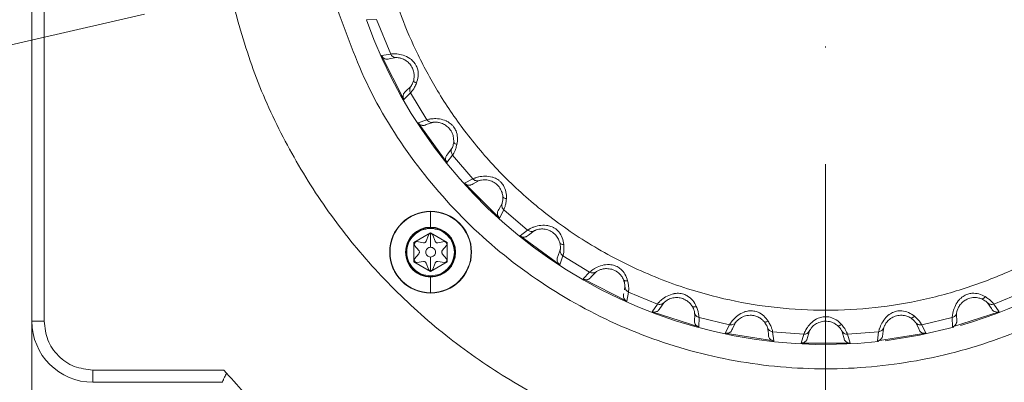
# Model space of a CAD drawing. Header units: millimetres. Extents: x 19214 to 26510, y -7957 to -532.
# Tile 14 of 150: x 21842 to 21923, y -5445 to -5416. Entities that reach past the tile are written whole.
import ezdxf

# ---------------------------------------------------------------- set-up
doc = ezdxf.new("R2010")
doc.units = ezdxf.units.MM
doc.header["$LTSCALE"] = 0.3175
doc.linetypes.add('ACAD_ISO10W100', pattern=[18, 12, -3, 0, -3])
for name, color, linetype, lineweight in [('1轮廓实线层', 7, 'Continuous', 18), ('7标注层', 4, 'Continuous', 13), ('中心线', 4, 'ACAD_ISO10W100', 20)]:
    doc.layers.add(name, color=color, linetype=linetype, lineweight=lineweight)

msp = doc.modelspace()

# ---------------------------------------------------------------- linework, layer by layer
at = {"layer": '1轮廓实线层', "ltscale": 10}
for p, q in [((21843.016, -5364.322), (21843.016, -5440.322)), ((21844.016, -5440.322), (21844.016, -5412.149)), ((21871.24, -5415.642), (21870.409, -5415.655)), ((21872.399, -5418.461), (21871.249, -5415.637)), ((21871.647, -5418.593), (21872.399, -5418.461)), ((21873.476, -5422.182), (21871.647, -5418.593)), ((21872.283, -5418.855), (21872.845, -5418.755)), ((21874.322, -5420.255), (21874.282, -5420.596)), ((21874.024, -5421.651), (21873.476, -5422.182)), ((21874.049, -5421.117), (21873.638, -5421.513)), ((21875.362, -5423.834), (21874.024, -5421.651)), ((21874.64, -5424.082), (21875.362, -5423.834)), ((21877.008, -5427.341), (21874.64, -5424.082)), ((21875.31, -5424.241), (21875.849, -5424.055)), ((21877.56, -5425.54), (21877.556, -5425.648)), ((21877.407, -5426.199), (21877.063, -5426.655)), ((21877.466, -5426.731), (21877.008, -5427.341)), ((21879.129, -5428.678), (21877.466, -5426.731)), ((21878.455, -5429.035), (21879.129, -5428.678)), ((21879.141, -5429.088), (21879.645, -5428.819)), ((21881.304, -5431.884), (21878.455, -5429.035)), ((21881.58, -5430.126), (21881.586, -5430.253)), ((21875.666, -5431.35), (21875.666, -5432.623)), ((21881.519, -5430.694), (21881.251, -5431.197)), ((21881.661, -5431.21), (21881.304, -5431.884)), ((21883.608, -5432.872), (21881.661, -5431.21)), ((21875.666, -5432.623), (21875.666, -5432.674)), ((21882.998, -5433.331), (21883.608, -5432.872)), ((21883.684, -5433.275), (21884.139, -5432.931)), ((21874.299, -5433.883), (21875.666, -5433.093)), ((21874.539, -5433.812), (21875.076, -5433.907)), ((21875.298, -5433.778), (21875.483, -5433.272)), ((21875.619, -5433.173), (21875.713, -5433.173)), ((21875.666, -5433.093), (21877.034, -5433.883)), ((21875.85, -5433.272), (21876.034, -5433.778)), ((21876.257, -5433.907), (21876.794, -5433.812)), ((21886.257, -5435.699), (21882.998, -5433.331)), ((21874.299, -5435.462), (21874.299, -5433.883)), ((21874.344, -5433.964), (21874.391, -5433.882)), ((21874.711, -5434.547), (21874.36, -5434.129)), ((21876.971, -5434.131), (21876.622, -5434.547)), ((21876.941, -5433.882), (21876.988, -5433.964)), ((21876.988, -5433.964), (21877.019, -5434.037)), ((21877.034, -5433.883), (21877.034, -5435.462)), ((21886.284, -5434.49), (21886.098, -5435.029)), ((21874.391, -5435.463), (21874.344, -5435.381)), ((21874.36, -5435.216), (21874.711, -5434.798)), ((21875.076, -5435.438), (21874.539, -5435.533)), ((21876.257, -5435.438), (21876.222, -5435.435)), ((21876.794, -5435.533), (21876.257, -5435.438)), ((21876.622, -5434.798), (21876.971, -5435.214)), ((21876.988, -5435.381), (21876.941, -5435.463)), ((21877.019, -5435.307), (21876.988, -5435.381)), ((21886.504, -5434.977), (21886.257, -5435.699)), ((21888.687, -5436.315), (21886.504, -5434.977)), ((21875.666, -5436.252), (21874.299, -5435.462)), ((21875.483, -5436.073), (21875.298, -5435.567)), ((21875.713, -5436.172), (21875.619, -5436.172)), ((21877.034, -5435.462), (21875.666, -5436.252)), ((21876.034, -5435.567), (21875.85, -5436.073)), ((21875.666, -5436.671), (21875.666, -5436.722)), ((21875.666, -5436.722), (21875.666, -5437.995)), ((21888.156, -5436.863), (21888.687, -5436.315)), ((21891.746, -5438.692), (21888.156, -5436.863)), ((21888.825, -5436.701), (21889.221, -5436.29)), ((21891.584, -5437.517), (21891.538, -5437.761)), ((21891.583, -5437.493), (21891.584, -5437.517)), ((21891.877, -5437.94), (21891.746, -5438.692)), ((21894.243, -5438.92), (21891.877, -5437.94)), ((21924.155, -5437.94), (21921.79, -5438.92)), ((21893.804, -5439.544), (21894.243, -5438.92)), ((21894.44, -5439.28), (21894.766, -5438.812)), ((21921.266, -5438.812), (21921.593, -5439.28)), ((21921.79, -5438.92), (21922.228, -5439.544)), ((21897.636, -5440.789), (21893.804, -5439.544)), ((21897.31, -5439.889), (21897.277, -5440.202)), ((21897.288, -5439.631), (21897.31, -5439.889)), ((21897.648, -5440.026), (21897.636, -5440.789)), ((21900.137, -5440.624), (21897.648, -5440.026)), ((21918.385, -5440.026), (21915.895, -5440.624)), ((21918.397, -5440.789), (21918.385, -5440.026)), ((21922.228, -5439.544), (21918.397, -5440.789)), ((21918.722, -5439.889), (21918.745, -5439.631)), ((21918.755, -5440.202), (21918.722, -5439.889)), ((21843.016, -5440.322), (21843.016, -5453.128)), ((21843.016, -5440.322), (21844.016, -5440.322)), ((21899.802, -5441.309), (21900.137, -5440.624)), ((21900.388, -5440.948), (21900.638, -5440.435)), ((21903.256, -5440.85), (21903.337, -5441.336)), ((21912.695, -5441.336), (21912.776, -5440.85)), ((21915.395, -5440.435), (21915.645, -5440.948)), ((21915.895, -5440.624), (21915.795, -5440.634)), ((21915.895, -5440.624), (21916.231, -5441.309)), ((21903.781, -5441.939), (21899.802, -5441.309)), ((21903.337, -5441.336), (21903.335, -5441.415)), ((21906.226, -5441.385), (21903.674, -5441.184)), ((21903.674, -5441.184), (21903.781, -5441.939)), ((21906.002, -5442.114), (21906.226, -5441.385)), ((21906.524, -5441.666), (21906.691, -5441.12)), ((21909.342, -5441.12), (21909.508, -5441.666)), ((21912.359, -5441.184), (21909.806, -5441.385)), ((21909.806, -5441.385), (21910.031, -5442.114)), ((21912.252, -5441.939), (21912.359, -5441.184)), ((21916.231, -5441.309), (21912.252, -5441.939)), ((21912.698, -5441.415), (21912.695, -5441.336)), ((21910.031, -5442.114), (21906.002, -5442.114)), ((21858.736, -5444.322), (21848.016, -5444.322)), ((21848.016, -5444.322), (21848.016, -5445.322)), ((21858.954, -5444.563), (21858.736, -5444.322)), ((21848.016, -5445.322), (21858.607, -5445.322))]:
    msp.add_line(p, q, dxfattribs=at)
at = {"layer": '1轮廓实线层', "lineweight": 20, "ltscale": 10}
msp.add_lwpolyline([(21918.506, -5440.819), (21915.712, -5441.474), (21912.886, -5441.925)], dxfattribs=at)
at = {"layer": '1轮廓实线层', "ltscale": 10}
msp.add_circle((21875.666, -5434.672), 3.35, dxfattribs=at)
at = {"layer": '1轮廓实线层', "lineweight": 20, "ltscale": 10}
for centre, radius, start, end in [((21908.016, -5402.322), 39.901, 286.05614, 105.29526), ((21908.016, -5402.322), 39.901, 199.52058, 276.23113), ((21875.666, -5434.672), 3.343, 0, 180), ((21875.666, -5434.672), 3.323, 90, 180), ((21875.666, -5434.672), 3.323, 0, 90), ((21875.666, -5434.672), 2.049, 90, 270), ((21875.666, -5434.672), 1.999, 90, 270), ((21875.666, -5434.672), 2.049, 270, 90), ((21875.666, -5434.672), 1.999, 270, 90), ((21875.666, -5434.672), 3.343, 180, 0), ((21875.666, -5434.672), 3.323, 180, 270), ((21875.666, -5434.672), 3.323, 270, 0), ((21848.016, -5440.322), 5, 180, 270)]:
    msp.add_arc(centre, radius, start, end, dxfattribs=at)
at = {"layer": '1轮廓实线层', "ltscale": 10}
for points in [[(21958.016, -5402.322), (21957.946, -5404.336), (21957.805, -5408.362), (21956.674, -5414.314), (21954.885, -5420.092), (21952.399, -5425.61), (21949.27, -5430.789), (21945.539, -5435.553), (21941.261, -5439.832), (21936.498, -5443.565), (21931.321, -5446.697), (21925.803, -5449.182), (21920.027, -5450.984), (21914.075, -5452.077), (21908.035, -5452.444), (21901.995, -5452.081), (21896.043, -5450.993), (21890.265, -5449.195), (21884.746, -5446.715), (21879.566, -5443.587), (21874.8, -5439.858), (21870.52, -5435.581), (21866.782, -5430.821), (21863.659, -5425.642), (21861.132, -5420.135), (21860.029, -5416.26), (21859.478, -5414.322)], [(21867.874, -5414.322), (21868.709, -5416.67), (21870.381, -5421.365), (21874.421, -5427.703), (21879.433, -5433.265), (21885.375, -5437.839), (21892.028, -5441.29), (21899.189, -5443.507), (21906.628, -5444.42), (21914.112, -5443.999), (21921.403, -5442.259), (21928.27, -5439.253), (21934.496, -5435.079), (21939.881, -5429.866), (21944.264, -5423.782), (21947.474, -5417.018), (21949.529, -5409.788), (21949.786, -5404.811), (21949.914, -5402.322)], [(21875.666, -5432.728), (21875.412, -5432.758), (21874.903, -5432.816), (21874.256, -5433.266), (21873.823, -5433.908), (21873.671, -5434.672), (21873.823, -5435.437), (21874.256, -5436.079), (21874.903, -5436.529), (21875.412, -5436.587), (21875.666, -5436.617)], [(21875.666, -5436.617), (21875.921, -5436.587), (21876.43, -5436.529), (21877.077, -5436.079), (21877.509, -5435.437), (21877.661, -5434.672), (21877.509, -5433.908), (21877.077, -5433.266), (21876.43, -5432.816), (21875.921, -5432.758), (21875.666, -5432.728)], [(21874.453, -5433.826), (21874.467, -5433.821), (21874.494, -5433.81), (21874.524, -5433.812), (21874.539, -5433.812)], [(21875.076, -5433.907), (21875.099, -5433.909), (21875.146, -5433.912), (21875.212, -5433.886), (21875.268, -5433.842), (21875.288, -5433.799), (21875.298, -5433.778)], [(21875.483, -5433.272), (21875.489, -5433.257), (21875.503, -5433.228), (21875.528, -5433.208), (21875.541, -5433.198)], [(21875.541, -5433.198), (21875.553, -5433.191), (21875.577, -5433.178), (21875.605, -5433.175), (21875.619, -5433.173)], [(21875.713, -5433.173), (21875.726, -5433.174), (21875.752, -5433.177), (21875.774, -5433.189), (21875.786, -5433.195)], [(21875.786, -5433.195), (21875.8, -5433.205), (21875.828, -5433.225), (21875.842, -5433.256), (21875.85, -5433.272)], [(21876.034, -5433.778), (21876.044, -5433.799), (21876.065, -5433.842), (21876.12, -5433.886), (21876.187, -5433.912), (21876.233, -5433.909), (21876.257, -5433.907)], [(21876.794, -5433.812), (21876.809, -5433.812), (21876.839, -5433.81), (21876.866, -5433.821), (21876.88, -5433.827)], [(21874.326, -5434.035), (21874.327, -5434.022), (21874.329, -5433.998), (21874.339, -5433.975), (21874.344, -5433.964)], [(21874.36, -5434.129), (21874.35, -5434.115), (21874.331, -5434.086), (21874.328, -5434.052), (21874.326, -5434.035)], [(21874.391, -5433.882), (21874.4, -5433.87), (21874.416, -5433.847), (21874.441, -5433.833), (21874.453, -5433.826)], [(21874.711, -5434.798), (21874.723, -5434.779), (21874.748, -5434.741), (21874.758, -5434.672), (21874.748, -5434.604), (21874.723, -5434.566), (21874.711, -5434.547)], [(21875.266, -5434.672), (21875.272, -5434.62), (21875.284, -5434.515), (21875.377, -5434.383), (21875.509, -5434.291), (21875.614, -5434.278), (21875.666, -5434.272)], [(21875.666, -5434.272), (21875.719, -5434.278), (21875.823, -5434.291), (21875.956, -5434.383), (21876.048, -5434.515), (21876.06, -5434.62), (21876.066, -5434.672)], [(21876.622, -5434.547), (21876.609, -5434.566), (21876.584, -5434.604), (21876.58, -5434.65), (21876.578, -5434.672)], [(21876.88, -5433.827), (21876.892, -5433.834), (21876.916, -5433.848), (21876.933, -5433.871), (21876.941, -5433.882)], [(21877.006, -5434.037), (21877.004, -5434.054), (21877.001, -5434.089), (21876.981, -5434.117), (21876.971, -5434.131)], [(21874.326, -5435.31), (21874.328, -5435.293), (21874.331, -5435.259), (21874.35, -5435.23), (21874.36, -5435.216)], [(21874.344, -5435.381), (21874.339, -5435.37), (21874.329, -5435.347), (21874.327, -5435.323), (21874.326, -5435.31)], [(21875.298, -5435.567), (21875.288, -5435.546), (21875.268, -5435.503), (21875.212, -5435.459), (21875.146, -5435.433), (21875.099, -5435.436), (21875.076, -5435.438)], [(21875.666, -5435.072), (21875.614, -5435.066), (21875.509, -5435.054), (21875.377, -5434.962), (21875.284, -5434.83), (21875.272, -5434.725), (21875.266, -5434.672)], [(21876.066, -5434.672), (21876.06, -5434.725), (21876.048, -5434.83), (21875.956, -5434.962), (21875.823, -5435.054), (21875.719, -5435.066), (21875.666, -5435.072)], [(21876.222, -5435.435), (21876.202, -5435.437), (21876.161, -5435.44), (21876.106, -5435.469), (21876.06, -5435.511), (21876.043, -5435.548), (21876.034, -5435.567)], [(21876.578, -5434.672), (21876.58, -5434.695), (21876.584, -5434.741), (21876.609, -5434.779), (21876.622, -5434.798)], [(21876.971, -5435.214), (21876.981, -5435.228), (21877, -5435.256), (21877.004, -5435.29), (21877.006, -5435.308)], [(21874.452, -5435.518), (21874.44, -5435.511), (21874.416, -5435.497), (21874.4, -5435.474), (21874.391, -5435.463)], [(21874.539, -5435.533), (21874.524, -5435.533), (21874.494, -5435.535), (21874.466, -5435.524), (21874.452, -5435.518)], [(21875.547, -5436.15), (21875.533, -5436.14), (21875.505, -5436.12), (21875.49, -5436.089), (21875.483, -5436.073)], [(21875.619, -5436.172), (21875.606, -5436.171), (21875.581, -5436.168), (21875.558, -5436.156), (21875.547, -5436.15)], [(21875.792, -5436.147), (21875.78, -5436.154), (21875.755, -5436.167), (21875.727, -5436.17), (21875.713, -5436.172)], [(21875.85, -5436.073), (21875.843, -5436.088), (21875.83, -5436.117), (21875.804, -5436.137), (21875.792, -5436.147)], [(21876.879, -5435.519), (21876.865, -5435.524), (21876.838, -5435.535), (21876.808, -5435.533), (21876.794, -5435.533)], [(21876.941, -5435.463), (21876.933, -5435.474), (21876.916, -5435.498), (21876.891, -5435.512), (21876.879, -5435.519)], [(21848.016, -5444.322), (21847.492, -5444.262), (21846.444, -5444.142), (21845.122, -5443.217), (21844.197, -5441.895), (21844.076, -5440.846), (21844.016, -5440.322)]]:
    msp.add_open_spline(points, degree=3, dxfattribs=at)
for points, knots in [([(21945.123, -5402.322), (21945.095, -5403.4), (21945.039, -5405.616), (21944.569, -5409.002), (21943.748, -5412.568), (21942.482, -5416.269), (21940.713, -5420.038), (21938.395, -5423.79), (21935.489, -5427.418), (21931.98, -5430.797), (21928.258, -5433.529), (21924.511, -5435.64), (21920.861, -5437.21), (21917.035, -5438.392), (21913.073, -5439.156), (21909.052, -5439.489), (21905.049, -5439.381), (21901.112, -5438.853), (21896.934, -5437.829), (21892.613, -5436.202), (21888.323, -5433.893), (21884.547, -5431.183), (21881.304, -5428.195), (21878.585, -5425.042), (21876.368, -5421.819), (21874.616, -5418.605), (21873.251, -5415.472), (21872.6, -5413.353), (21872.283, -5412.322)], [0, 0, 0, 0, 21843.993631, 44907.163096, 69167.048649, 95960.097105, 124055.083106, 153407.100552, 185179.297095, 218036.733745, 251908.088628, 278497.493453, 305090.464425, 332306.395507, 359525.853015, 386741.784221, 413961.241854, 440550.646316, 467143.616956, 501011.833176, 533869.370232, 565644.605493, 594993.5492, 623088.472865, 649884.656519, 674141.405487, 697206.153163, 719051.710811, 719051.710811, 719051.710811, 719051.710811]), ([(21874.511, -5420.853), (21874.566, -5420.675), (21874.673, -5420.333), (21874.646, -5419.813), (21874.521, -5419.453), (21874.349, -5419.168), (21874.171, -5418.98), (21874.02, -5418.863), (21873.973, -5418.83), (21873.789, -5418.704), (21873.403, -5418.532), (21873.046, -5418.473), (21872.828, -5418.452), (21872.717, -5418.448), (21872.614, -5418.448), (21872.472, -5418.452), (21872.432, -5418.457), (21872.399, -5418.461)], [0, 0, 0, 0, 52353.336404, 100647.019713, 130643.392865, 150021.800342, 186335.185815, 196659.851623, 199746.808132, 201423.805101, 255402.468518, 311023.42099, 314419.814572, 339308.776083, 357692.409955, 367515.466394, 422718.699737, 422718.699737, 422718.699737, 422718.699737]), ([(21872.845, -5418.755), (21872.799, -5418.751), (21872.705, -5418.742), (21872.576, -5418.678), (21872.467, -5418.585), (21872.421, -5418.502), (21872.399, -5418.461)], [0, 0, 0, 0, 30331.722728, 61915.457815, 93499.324967, 123831.413408, 123831.413408, 123831.413408, 123831.413408]), ([(21871.647, -5418.593), (21871.679, -5418.647), (21871.743, -5418.757), (21871.881, -5418.843), (21872.001, -5418.881), (21872.128, -5418.889), (21872.221, -5418.869), (21872.283, -5418.855)], [0, 0, 0, 0, 38043.12248, 76081.192781, 95490.080775, 114072.886551, 152781.765716, 152781.765716, 152781.765716, 152781.765716]), ([(21872.845, -5418.755), (21872.865, -5418.755), (21872.903, -5418.756), (21873.095, -5418.774), (21873.367, -5418.846), (21873.681, -5419.006), (21873.975, -5419.268), (21874.187, -5419.597), (21874.304, -5419.94), (21874.316, -5420.157), (21874.322, -5420.255)], [0, 0, 0, 0, 35501.030568, 67085.464926, 94518.223625, 122889.435375, 151918.855916, 182336.130784, 209421.462204, 231809.407066, 231809.407066, 231809.407066, 231809.407066]), ([(21874.024, -5421.651), (21874.039, -5421.635), (21874.069, -5421.603), (21874.203, -5421.434), (21874.36, -5421.193), (21874.461, -5420.965), (21874.511, -5420.853)], [0, 0, 0, 0, 32373.905622, 63782.947257, 94178.498253, 123847.055843, 123847.055843, 123847.055843, 123847.055843]), ([(21874.282, -5420.596), (21874.261, -5420.67), (21874.216, -5420.825), (21874.137, -5420.979), (21874.071, -5421.086), (21874.057, -5421.107), (21874.049, -5421.117)], [0, 0, 0, 0, 27294.777762, 56765.901913, 88874.004007, 123845.82691, 123845.82691, 123845.82691, 123845.82691]), ([(21874.282, -5420.596), (21874.281, -5420.616), (21874.279, -5420.658), (21874.324, -5420.727), (21874.401, -5420.795), (21874.474, -5420.834), (21874.511, -5420.853)], [0, 0, 0, 0, 30350.488238, 61923.995358, 93497.688815, 123848.605233, 123848.605233, 123848.605233, 123848.605233]), ([(21873.476, -5422.182), (21873.452, -5422.127), (21873.4, -5422.011), (21873.41, -5421.845), (21873.459, -5421.707), (21873.527, -5421.598), (21873.601, -5421.541), (21873.638, -5421.513)], [0, 0, 0, 0, 36331.844154, 76158.723393, 96774.872815, 124749.542982, 152801.255703, 152801.255703, 152801.255703, 152801.255703]), ([(21874.024, -5421.651), (21874.004, -5421.61), (21873.964, -5421.524), (21873.953, -5421.38), (21873.978, -5421.238), (21874.025, -5421.157), (21874.049, -5421.117)], [0, 0, 0, 0, 30335.678014, 61923.147208, 93510.294706, 123845.081918, 123845.081918, 123845.081918, 123845.081918]), ([(21874.64, -5424.082), (21874.68, -5424.131), (21874.761, -5424.229), (21874.911, -5424.293), (21875.035, -5424.311), (21875.162, -5424.299), (21875.25, -5424.265), (21875.31, -5424.241)], [0, 0, 0, 0, 38052.355301, 76099.657197, 95513.255607, 114100.571309, 152818.844872, 152818.844872, 152818.844872, 152818.844872]), ([(21877.822, -5425.866), (21877.849, -5425.682), (21877.901, -5425.327), (21877.793, -5424.818), (21877.614, -5424.482), (21877.399, -5424.227), (21877.193, -5424.07), (21877.026, -5423.978), (21876.975, -5423.952), (21876.773, -5423.857), (21876.365, -5423.747), (21876.003, -5423.745), (21875.784, -5423.758), (21875.674, -5423.771), (21875.572, -5423.788), (21875.433, -5423.813), (21875.394, -5423.825), (21875.362, -5423.834)], [0, 0, 0, 0, 52366.121273, 100671.596981, 130675.308847, 150058.434342, 186380.623275, 196707.825767, 199795.556432, 201472.991687, 255464.835991, 311099.370184, 314496.593979, 339391.631974, 357779.743141, 367605.209838, 422821.922942, 422821.922942, 422821.922942, 422821.922942]), ([(21875.849, -5424.055), (21875.803, -5424.058), (21875.709, -5424.063), (21875.571, -5424.021), (21875.448, -5423.946), (21875.39, -5423.871), (21875.362, -5423.834)], [0, 0, 0, 0, 30339.022298, 61930.360388, 93521.831698, 123861.222908, 123861.222908, 123861.222908, 123861.222908]), ([(21875.849, -5424.055), (21875.871, -5424.051), (21875.911, -5424.045), (21876.132, -5424.033), (21876.453, -5424.078), (21876.815, -5424.222), (21877.155, -5424.485), (21877.404, -5424.83), (21877.541, -5425.209), (21877.554, -5425.436), (21877.56, -5425.54)], [0, 0, 0, 0, 35147.073033, 66324.219054, 93296.427824, 122116.60321, 149921.797084, 181479.377615, 208931.442533, 231866.33857, 231866.33857, 231866.33857, 231866.33857]), ([(21877.556, -5425.648), (21877.547, -5425.725), (21877.527, -5425.885), (21877.473, -5426.05), (21877.424, -5426.166), (21877.413, -5426.188), (21877.407, -5426.199)], [0, 0, 0, 0, 27302.063536, 56781.007873, 88897.661037, 123878.796345, 123878.796345, 123878.796345, 123878.796345]), ([(21877.556, -5425.648), (21877.558, -5425.668), (21877.563, -5425.71), (21877.618, -5425.771), (21877.705, -5425.826), (21877.783, -5425.853), (21877.822, -5425.866)], [0, 0, 0, 0, 30358.819849, 61940.661928, 93522.483371, 123881.293159, 123881.293159, 123881.293159, 123881.293159]), ([(21877.466, -5426.731), (21877.44, -5426.693), (21877.387, -5426.614), (21877.353, -5426.474), (21877.356, -5426.33), (21877.39, -5426.243), (21877.407, -5426.199)], [0, 0, 0, 0, 30343.957884, 61940.04867, 93535.817703, 123878.884627, 123878.884627, 123878.884627, 123878.884627]), ([(21877.466, -5426.731), (21877.479, -5426.713), (21877.503, -5426.676), (21877.609, -5426.488), (21877.726, -5426.226), (21877.79, -5425.985), (21877.822, -5425.866)], [0, 0, 0, 0, 32382.747183, 63800.365471, 94204.216188, 123880.876097, 123880.876097, 123880.876097, 123880.876097]), ([(21877.008, -5427.341), (21876.975, -5427.29), (21876.906, -5427.184), (21876.89, -5427.018), (21876.917, -5426.875), (21876.967, -5426.756), (21877.031, -5426.689), (21877.063, -5426.655)], [0, 0, 0, 0, 36344.101858, 76184.219982, 96809.696148, 124789.428224, 152843.700092, 152843.700092, 152843.700092, 152843.700092]), ([(21881.877, -5430.3), (21881.875, -5430.113), (21881.871, -5429.755), (21881.684, -5429.269), (21881.454, -5428.965), (21881.202, -5428.747), (21880.975, -5428.624), (21880.796, -5428.559), (21880.741, -5428.542), (21880.527, -5428.479), (21880.107, -5428.435), (21879.748, -5428.489), (21879.535, -5428.537), (21879.428, -5428.566), (21879.33, -5428.599), (21879.196, -5428.646), (21879.16, -5428.663), (21879.129, -5428.678)], [0, 0, 0, 0, 52381.994954, 100702.114957, 130714.922933, 150103.923633, 186437.123212, 196767.45638, 199856.123135, 201534.066984, 255542.278582, 311193.678039, 314591.931832, 339494.516456, 357888.201511, 367716.647091, 422950.0988, 422950.0988, 422950.0988, 422950.0988]), ([(21879.645, -5428.819), (21879.6, -5428.829), (21879.508, -5428.85), (21879.365, -5428.829), (21879.232, -5428.774), (21879.163, -5428.71), (21879.129, -5428.678)], [0, 0, 0, 0, 30348.196698, 61949.087884, 93550.112329, 123898.678051, 123898.678051, 123898.678051, 123898.678051]), ([(21879.645, -5428.819), (21879.666, -5428.812), (21879.707, -5428.799), (21879.935, -5428.751), (21880.22, -5428.75), (21880.473, -5428.799), (21880.736, -5428.889), (21881.058, -5429.082), (21881.352, -5429.41), (21881.532, -5429.79), (21881.565, -5430.02), (21881.58, -5430.126)], [0, 0, 0, 0, 39171.447573, 73886.801612, 103896.469304, 119710.422409, 136599.88251, 168243.885257, 202920.996463, 234114.808428, 260913.632476, 260913.632476, 260913.632476, 260913.632476]), ([(21878.455, -5429.035), (21878.502, -5429.077), (21878.597, -5429.161), (21878.755, -5429.201), (21878.881, -5429.2), (21879.004, -5429.169), (21879.086, -5429.12), (21879.141, -5429.088)], [0, 0, 0, 0, 38063.989205, 76122.923462, 95542.457271, 114135.455752, 152865.566816, 152865.566816, 152865.566816, 152865.566816]), ([(21881.586, -5430.253), (21881.583, -5430.313), (21881.579, -5430.437), (21881.542, -5430.625), (21881.528, -5430.666), (21881.519, -5430.694)], [0, 0, 0, 0, 22025.260213, 45315.559844, 98877.432343, 98877.432343, 98877.432343, 98877.432343]), ([(21881.58, -5430.126), (21881.585, -5430.146), (21881.596, -5430.186), (21881.661, -5430.238), (21881.755, -5430.279), (21881.836, -5430.293), (21881.877, -5430.3)], [0, 0, 0, 0, 30368.585943, 61960.587547, 93552.568509, 123921.144388, 123921.144388, 123921.144388, 123921.144388]), ([(21881.661, -5431.21), (21881.67, -5431.189), (21881.689, -5431.15), (21881.764, -5430.947), (21881.839, -5430.67), (21881.864, -5430.422), (21881.877, -5430.3)], [0, 0, 0, 0, 32393.458536, 63821.468937, 94235.37644, 123921.852599, 123921.852599, 123921.852599, 123921.852599]), ([(21881.304, -5431.884), (21881.263, -5431.839), (21881.179, -5431.744), (21881.136, -5431.583), (21881.14, -5431.437), (21881.172, -5431.312), (21881.224, -5431.236), (21881.251, -5431.197)], [0, 0, 0, 0, 36357.696904, 76212.59403, 96847.26911, 124834.727666, 152895.170888, 152895.170888, 152895.170888, 152895.170888]), ([(21881.661, -5431.21), (21881.629, -5431.176), (21881.565, -5431.107), (21881.509, -5430.974), (21881.489, -5430.831), (21881.509, -5430.739), (21881.519, -5430.694)], [0, 0, 0, 0, 30354.003604, 61960.554641, 93566.783815, 123919.89615, 123919.89615, 123919.89615, 123919.89615]), ([(21886.575, -5434.044), (21886.544, -5433.861), (21886.484, -5433.507), (21886.224, -5433.057), (21885.949, -5432.792), (21885.666, -5432.617), (21885.422, -5432.53), (21885.235, -5432.494), (21885.178, -5432.486), (21884.957, -5432.458), (21884.535, -5432.48), (21884.19, -5432.589), (21883.986, -5432.669), (21883.885, -5432.716), (21883.793, -5432.763), (21883.669, -5432.83), (21883.636, -5432.853), (21883.608, -5432.872)], [0, 0, 0, 0, 52400.567298, 100737.818695, 130761.267335, 150157.142684, 186503.224098, 196837.219874, 199926.98172, 201605.520495, 255632.880599, 311304.011154, 314703.469726, 339614.883577, 358015.09025, 367847.020315, 423100.054938, 423100.054938, 423100.054938, 423100.054938]), ([(21884.139, -5432.931), (21884.096, -5432.948), (21884.008, -5432.983), (21883.864, -5432.985), (21883.724, -5432.951), (21883.646, -5432.898), (21883.608, -5432.872)], [0, 0, 0, 0, 30359.016781, 61971.174689, 93583.465913, 123942.851875, 123942.851875, 123942.851875, 123942.851875]), ([(21884.139, -5432.931), (21884.159, -5432.921), (21884.198, -5432.902), (21884.416, -5432.819), (21884.697, -5432.773), (21884.954, -5432.782), (21885.228, -5432.829), (21885.576, -5432.97), (21885.918, -5433.248), (21886.155, -5433.595), (21886.223, -5433.817), (21886.255, -5433.919)], [0, 0, 0, 0, 39185.420459, 73913.158305, 103933.531142, 119753.125455, 136648.61042, 168303.901292, 202993.38268, 234198.322219, 261006.706034, 261006.706034, 261006.706034, 261006.706034]), ([(21875.666, -5434.272), (21875.666, -5434.064), (21875.666, -5433.672), (21875.663, -5433.333), (21875.661, -5433.174)], [0, 0, 0, 0, 37257.651323, 69865.027743, 69865.027743, 69865.027743, 69865.027743]), ([(21882.998, -5433.331), (21883.051, -5433.365), (21883.158, -5433.433), (21883.32, -5433.448), (21883.444, -5433.427), (21883.561, -5433.376), (21883.634, -5433.316), (21883.684, -5433.275)], [0, 0, 0, 0, 38077.736408, 76150.416041, 95576.963415, 114176.676949, 152920.775793, 152920.775793, 152920.775793, 152920.775793]), ([(21886.255, -5433.919), (21886.263, -5433.938), (21886.28, -5433.976), (21886.352, -5434.017), (21886.451, -5434.043), (21886.534, -5434.044), (21886.575, -5434.044)], [0, 0, 0, 0, 30379.865596, 61983.601262, 93587.316277, 123967.171805, 123967.171805, 123967.171805, 123967.171805]), ([(21886.255, -5433.919), (21886.269, -5433.987), (21886.297, -5434.128), (21886.298, -5434.227), (21886.299, -5434.279)], [0, 0, 0, 0, 33620.145131, 69923.233444, 69923.233444, 69923.233444, 69923.233444]), ([(21886.504, -5434.977), (21886.468, -5434.948), (21886.393, -5434.89), (21886.318, -5434.768), (21886.275, -5434.63), (21886.281, -5434.536), (21886.284, -5434.49)], [0, 0, 0, 0, 30365.353471, 61983.820811, 93602.144577, 123967.10047, 123967.10047, 123967.10047, 123967.10047]), ([(21886.299, -5434.279), (21886.299, -5434.279), (21886.299, -5434.342), (21886.29, -5434.448), (21886.286, -5434.476), (21886.284, -5434.49)], [0, 0, 0, 0, 2.53048, 47947.72969, 98915.107229, 98915.107229, 98915.107229, 98915.107229]), ([(21886.504, -5434.977), (21886.51, -5434.956), (21886.523, -5434.913), (21886.565, -5434.702), (21886.596, -5434.416), (21886.582, -5434.167), (21886.575, -5434.044)], [0, 0, 0, 0, 32405.774179, 63845.73447, 94271.206269, 123968.970134, 123968.970134, 123968.970134, 123968.970134]), ([(21872.323, -5434.672), (21872.326, -5434.672), (21872.331, -5434.672), (21872.34, -5434.672), (21872.343, -5434.672)], [0, 0, 0, 0, 39114.870843, 69847.958897, 69847.958897, 69847.958897, 69847.958897]), ([(21875.661, -5436.17), (21875.663, -5436.012), (21875.666, -5435.673), (21875.666, -5435.281), (21875.666, -5435.072)], [0, 0, 0, 0, 32605.683602, 69865.491126, 69865.491126, 69865.491126, 69865.491126]), ([(21878.989, -5434.672), (21878.994, -5434.672), (21879.002, -5434.672), (21879.007, -5434.672), (21879.009, -5434.672)], [0, 0, 0, 0, 39135.175137, 69884.266081, 69884.266081, 69884.266081, 69884.266081]), ([(21886.257, -5435.699), (21886.21, -5435.66), (21886.112, -5435.58), (21886.045, -5435.428), (21886.026, -5435.283), (21886.037, -5435.155), (21886.077, -5435.071), (21886.098, -5435.029)], [0, 0, 0, 0, 36372.710144, 76243.97953, 96888.192391, 124885.328509, 152954.393489, 152954.393489, 152954.393489, 152954.393489]), ([(21891.801, -5437.008), (21891.742, -5436.831), (21891.627, -5436.492), (21891.3, -5436.087), (21890.988, -5435.869), (21890.68, -5435.74), (21890.426, -5435.693), (21890.235, -5435.687), (21890.178, -5435.687), (21889.955, -5435.694), (21889.542, -5435.781), (21889.218, -5435.944), (21889.029, -5436.055), (21888.937, -5436.116), (21888.854, -5436.178), (21888.741, -5436.264), (21888.712, -5436.291), (21888.687, -5436.315)], [0, 0, 0, 0, 52421.376064, 100777.823097, 130813.194679, 150216.772196, 186577.287108, 196915.386669, 200006.375517, 201685.580881, 255734.396011, 311427.634355, 314828.442885, 339749.749423, 358157.263057, 367993.09754, 423268.07392, 423268.07392, 423268.07392, 423268.07392]), ([(21889.221, -5436.29), (21889.237, -5436.278), (21889.268, -5436.256), (21889.437, -5436.158), (21889.709, -5436.047), (21889.958, -5436.027), (21890.084, -5436.017)], [0, 0, 0, 0, 35009.261175, 66147.160187, 94594.036047, 123997.112788, 123997.112788, 123997.112788, 123997.112788]), ([(21890.084, -5436.017), (21890.227, -5436.029), (21890.539, -5436.055), (21890.97, -5436.276), (21891.3, -5436.601), (21891.414, -5436.83), (21891.466, -5436.934)], [0, 0, 0, 0, 30203.947075, 65565.834543, 97310.763685, 124006.751892, 124006.751892, 124006.751892, 124006.751892]), ([(21888.156, -5436.863), (21888.214, -5436.888), (21888.331, -5436.939), (21888.493, -5436.928), (21888.612, -5436.888), (21888.72, -5436.82), (21888.783, -5436.749), (21888.825, -5436.701)], [0, 0, 0, 0, 38093.25625, 76181.453662, 95615.918969, 114223.21343, 152983.103712, 152983.103712, 152983.103712, 152983.103712]), ([(21889.221, -5436.29), (21889.182, -5436.313), (21889.1, -5436.361), (21888.958, -5436.386), (21888.815, -5436.374), (21888.729, -5436.334), (21888.687, -5436.315)], [0, 0, 0, 0, 30371.21429, 61996.073188, 93621.065455, 123992.649074, 123992.649074, 123992.649074, 123992.649074]), ([(21891.466, -5436.934), (21891.477, -5436.952), (21891.5, -5436.986), (21891.577, -5437.016), (21891.679, -5437.026), (21891.761, -5437.014), (21891.801, -5437.008)], [0, 0, 0, 0, 30392.381386, 62009.13463, 93625.865936, 124018.233695, 124018.233695, 124018.233695, 124018.233695]), ([(21891.466, -5436.934), (21891.492, -5437.007), (21891.547, -5437.158), (21891.574, -5437.33), (21891.583, -5437.455), (21891.583, -5437.48), (21891.583, -5437.493)], [0, 0, 0, 0, 27328.337337, 56836.507011, 88975.698971, 124016.760927, 124016.760927, 124016.760927, 124016.760927]), ([(21891.877, -5437.94), (21891.88, -5437.918), (21891.886, -5437.875), (21891.894, -5437.659), (21891.88, -5437.372), (21891.827, -5437.128), (21891.801, -5437.008)], [0, 0, 0, 0, 32419.390502, 63872.561317, 94310.817389, 124021.059755, 124021.059755, 124021.059755, 124021.059755]), ([(21891.877, -5437.94), (21891.837, -5437.918), (21891.754, -5437.872), (21891.66, -5437.763), (21891.597, -5437.633), (21891.588, -5437.539), (21891.583, -5437.493)], [0, 0, 0, 0, 30378.457896, 62010.570411, 93642.201447, 124019.326082, 124019.326082, 124019.326082, 124019.326082]), ([(21891.746, -5438.692), (21891.694, -5438.661), (21891.584, -5438.598), (21891.494, -5438.457), (21891.453, -5438.318), (21891.444, -5438.189), (21891.47, -5438.1), (21891.484, -5438.055)], [0, 0, 0, 0, 36389.0811, 76278.301181, 96933.167244, 124940.842971, 153019.899492, 153019.899492, 153019.899492, 153019.899492]), ([(21897.427, -5439.117), (21897.341, -5438.952), (21897.174, -5438.635), (21896.788, -5438.287), (21896.445, -5438.12), (21896.122, -5438.041), (21895.862, -5438.034), (21895.674, -5438.057), (21895.617, -5438.067), (21895.398, -5438.109), (21895.004, -5438.26), (21894.709, -5438.471), (21894.54, -5438.61), (21894.458, -5438.685), (21894.386, -5438.758), (21894.288, -5438.861), (21894.263, -5438.893), (21894.243, -5438.92)], [0, 0, 0, 0, 52443.905823, 100821.135675, 130869.416008, 150281.332783, 186657.474788, 197000.017494, 200092.334805, 201772.261878, 255844.306258, 311561.480597, 314963.750656, 339895.768023, 358311.193129, 368151.254644, 423449.987257, 423449.987257, 423449.987257, 423449.987257]), ([(21894.766, -5438.812), (21894.785, -5438.793), (21894.811, -5438.767), (21894.941, -5438.664), (21895.067, -5438.582), (21895.229, -5438.503), (21895.468, -5438.416), (21895.677, -5438.399), (21895.81, -5438.389)], [0, 0, 0, 0, 52944.284346, 76504.151862, 99136.925045, 119624.104118, 140761.998412, 178130.977008, 178130.977008, 178130.977008, 178130.977008]), ([(21895.81, -5438.389), (21895.944, -5438.4), (21896.223, -5438.421), (21896.6, -5438.594), (21896.903, -5438.838), (21897.026, -5439.015), (21897.084, -5439.097)], [0, 0, 0, 0, 32090.51904, 66602.492787, 97179.870887, 124062.466579, 124062.466579, 124062.466579, 124062.466579]), ([(21921.077, -5438.314), (21920.91, -5438.232), (21920.589, -5438.073), (21920.072, -5438.018), (21919.696, -5438.085), (21919.388, -5438.211), (21919.174, -5438.357), (21919.035, -5438.487), (21918.995, -5438.528), (21918.842, -5438.691), (21918.612, -5439.045), (21918.498, -5439.389), (21918.443, -5439.601), (21918.421, -5439.709), (21918.405, -5439.812), (21918.387, -5439.952), (21918.386, -5439.992), (21918.385, -5440.026)], [0, 0, 0, 0, 52539.713476, 101005.321419, 131108.495246, 150555.875208, 186998.471493, 197359.908469, 200457.874908, 202140.870836, 256311.697081, 312130.658703, 315539.144226, 340516.708804, 358965.776168, 368823.814146, 424223.569609, 424223.569609, 424223.569609, 424223.569609]), ([(21918.745, -5439.631), (21918.748, -5439.608), (21918.755, -5439.566), (21918.816, -5439.341), (21918.945, -5439.087), (21919.103, -5438.884), (21919.302, -5438.69), (21919.621, -5438.491), (21920.046, -5438.378), (21920.467, -5438.39), (21920.686, -5438.465), (21920.788, -5438.5)], [0, 0, 0, 0, 39292.850877, 74110.799838, 104212.102248, 120074.121046, 137014.758337, 168755.043781, 203537.654881, 234826.366334, 261706.719348, 261706.719348, 261706.719348, 261706.719348]), ([(21920.788, -5438.5), (21920.808, -5438.504), (21920.849, -5438.513), (21920.924, -5438.479), (21921.003, -5438.414), (21921.053, -5438.347), (21921.077, -5438.314)], [0, 0, 0, 0, 30461.960296, 62151.097893, 93840.214784, 124302.164985, 124302.164985, 124302.164985, 124302.164985]), ([(21920.788, -5438.5), (21920.858, -5438.532), (21921.004, -5438.601), (21921.144, -5438.703), (21921.239, -5438.785), (21921.257, -5438.803), (21921.266, -5438.812)], [0, 0, 0, 0, 27395.437848, 56975.201486, 89201.695088, 124302.467245, 124302.467245, 124302.467245, 124302.467245]), ([(21921.79, -5438.92), (21921.776, -5438.902), (21921.749, -5438.868), (21921.603, -5438.709), (21921.39, -5438.516), (21921.181, -5438.381), (21921.077, -5438.314)], [0, 0, 0, 0, 32494.499568, 64020.539595, 94529.313554, 124308.387179, 124308.387179, 124308.387179, 124308.387179]), ([(21893.804, -5439.544), (21893.865, -5439.56), (21893.988, -5439.592), (21894.147, -5439.556), (21894.258, -5439.498), (21894.354, -5439.414), (21894.405, -5439.334), (21894.44, -5439.28)], [0, 0, 0, 0, 38110.1638, 76215.266517, 95658.357737, 114273.910978, 153051.004692, 153051.004692, 153051.004692, 153051.004692]), ([(21894.766, -5438.812), (21894.731, -5438.841), (21894.658, -5438.901), (21894.522, -5438.948), (21894.378, -5438.959), (21894.287, -5438.933), (21894.243, -5438.92)], [0, 0, 0, 0, 30384.486476, 62023.165402, 93661.977756, 124046.833724, 124046.833724, 124046.833724, 124046.833724]), ([(21897.084, -5439.097), (21897.098, -5439.112), (21897.126, -5439.143), (21897.207, -5439.16), (21897.309, -5439.154), (21897.388, -5439.13), (21897.427, -5439.117)], [0, 0, 0, 0, 30405.815613, 62036.546707, 93667.257132, 124073.062668, 124073.062668, 124073.062668, 124073.062668]), ([(21897.084, -5439.097), (21897.122, -5439.165), (21897.199, -5439.306), (21897.253, -5439.471), (21897.282, -5439.593), (21897.286, -5439.618), (21897.288, -5439.631)], [0, 0, 0, 0, 27344.884133, 56870.072191, 89031.595564, 124071.962494, 124071.962494, 124071.962494, 124071.962494]), ([(21897.648, -5440.026), (21897.647, -5440.004), (21897.646, -5439.96), (21897.621, -5439.746), (21897.562, -5439.465), (21897.472, -5439.232), (21897.427, -5439.117)], [0, 0, 0, 0, 32433.969576, 63901.283635, 94353.226566, 124076.828432, 124076.828432, 124076.828432, 124076.828432]), ([(21921.79, -5438.92), (21921.745, -5438.933), (21921.655, -5438.959), (21921.511, -5438.948), (21921.375, -5438.901), (21921.302, -5438.841), (21921.266, -5438.812)], [0, 0, 0, 0, 30449.049434, 62154.568337, 93859.764369, 124307.91975, 124307.91975, 124307.91975, 124307.91975]), ([(21922.228, -5439.544), (21922.17, -5439.56), (21922.047, -5439.592), (21921.885, -5439.557), (21921.757, -5439.487), (21921.659, -5439.402), (21921.615, -5439.321), (21921.593, -5439.28)], [0, 0, 0, 0, 36479.372548, 76467.131168, 97177.757567, 125246.586241, 153381.701491, 153381.701491, 153381.701491, 153381.701491]), ([(21897.636, -5440.789), (21897.579, -5440.767), (21897.461, -5440.721), (21897.35, -5440.597), (21897.288, -5440.466), (21897.259, -5440.34), (21897.271, -5440.248), (21897.277, -5440.202)], [0, 0, 0, 0, 36406.834266, 76315.788015, 96984.26118, 125001.249399, 153090.063829, 153090.063829, 153090.063829, 153090.063829]), ([(21897.648, -5440.026), (21897.604, -5440.011), (21897.515, -5439.978), (21897.406, -5439.885), (21897.323, -5439.767), (21897.299, -5439.676), (21897.288, -5439.631)], [0, 0, 0, 0, 30392.230621, 62038.585672, 93684.438158, 124075.277142, 124075.277142, 124075.277142, 124075.277142]), ([(21903.313, -5440.321), (21903.202, -5440.171), (21902.988, -5439.884), (21902.552, -5439.6), (21902.188, -5439.489), (21901.856, -5439.462), (21901.599, -5439.495), (21901.416, -5439.548), (21901.361, -5439.566), (21901.151, -5439.642), (21900.786, -5439.853), (21900.528, -5440.107), (21900.382, -5440.271), (21900.314, -5440.358), (21900.253, -5440.442), (21900.173, -5440.559), (21900.154, -5440.594), (21900.137, -5440.624)], [0, 0, 0, 0, 52467.597729, 100866.681705, 130928.536145, 150349.222499, 186741.797684, 197089.012587, 200182.726782, 201863.412661, 255959.884132, 311702.228752, 315106.035724, 340049.316215, 358473.060667, 368317.567277, 423641.28114, 423641.28114, 423641.28114, 423641.28114]), ([(21900.638, -5440.435), (21900.655, -5440.411), (21900.68, -5440.376), (21900.814, -5440.235), (21900.95, -5440.122), (21901.129, -5440.007), (21901.341, -5439.914), (21901.582, -5439.849), (21901.749, -5439.841), (21901.837, -5439.836)], [0, 0, 0, 0, 59811.216172, 85968.02003, 110924.884633, 134443.809844, 159250.991863, 181815.145759, 207236.742525, 207236.742525, 207236.742525, 207236.742525]), ([(21901.837, -5439.836), (21901.837, -5439.836), (21901.969, -5439.836), (21902.218, -5439.869), (21902.544, -5440), (21902.798, -5440.171), (21902.916, -5440.296), (21902.972, -5440.355)], [0, 0, 0, 0, 2.336672, 45685.922719, 85889.329866, 121346.649016, 153146.926657, 153146.926657, 153146.926657, 153146.926657]), ([(21909.316, -5440.589), (21909.182, -5440.458), (21908.926, -5440.208), (21908.451, -5439.996), (21908.074, -5439.944), (21907.741, -5439.968), (21907.493, -5440.041), (21907.321, -5440.122), (21907.27, -5440.149), (21907.074, -5440.256), (21906.746, -5440.522), (21906.531, -5440.814), (21906.413, -5440.998), (21906.359, -5441.095), (21906.312, -5441.187), (21906.251, -5441.315), (21906.237, -5441.353), (21906.226, -5441.385)], [0, 0, 0, 0, 52491.863481, 100913.331534, 130989.089099, 150418.757506, 186828.163606, 197180.16406, 200275.309157, 201956.772464, 256078.263009, 311846.3879, 315251.768656, 340206.585605, 358638.851406, 368487.910446, 423837.210969, 423837.210969, 423837.210969, 423837.210969]), ([(21915.286, -5439.914), (21915.134, -5439.807), (21914.842, -5439.599), (21914.339, -5439.464), (21913.958, -5439.472), (21913.634, -5439.548), (21913.4, -5439.659), (21913.242, -5439.766), (21913.196, -5439.8), (21913.02, -5439.937), (21912.737, -5440.25), (21912.57, -5440.572), (21912.483, -5440.773), (21912.444, -5440.877), (21912.413, -5440.975), (21912.372, -5441.111), (21912.365, -5441.151), (21912.359, -5441.184)], [0, 0, 0, 0, 52516.102229, 100959.929155, 131049.574137, 150488.214696, 186914.433475, 197271.21398, 200367.788188, 202050.027784, 256196.509403, 311990.385719, 315397.339587, 340363.678998, 358804.455288, 368658.062991, 424032.921542, 424032.921542, 424032.921542, 424032.921542]), ([(21912.776, -5440.85), (21912.784, -5440.828), (21912.797, -5440.787), (21912.892, -5440.575), (21913.059, -5440.344), (21913.247, -5440.168), (21913.474, -5440.008), (21913.82, -5439.861), (21914.258, -5439.816), (21914.671, -5439.894), (21914.876, -5440.002), (21914.971, -5440.052)], [0, 0, 0, 0, 39272.968974, 74077.597951, 104164.84968, 120019.655707, 136952.725242, 168678.489644, 203445.197788, 234719.606334, 261587.671466, 261587.671466, 261587.671466, 261587.671466]), ([(21914.971, -5440.052), (21914.99, -5440.059), (21915.029, -5440.074), (21915.109, -5440.053), (21915.197, -5440.001), (21915.257, -5439.943), (21915.286, -5439.914)], [0, 0, 0, 0, 30448.266127, 62123.157878, 93798.028932, 124246.284969, 124246.284969, 124246.284969, 124246.284969]), ([(21914.971, -5440.052), (21915.035, -5440.095), (21915.168, -5440.186), (21915.291, -5440.309), (21915.372, -5440.405), (21915.387, -5440.425), (21915.395, -5440.435)], [0, 0, 0, 0, 27383.051874, 56949.441987, 89161.365418, 124246.267819, 124246.267819, 124246.267819, 124246.267819]), ([(21915.895, -5440.624), (21915.884, -5440.604), (21915.863, -5440.566), (21915.744, -5440.386), (21915.563, -5440.163), (21915.378, -5439.997), (21915.286, -5439.914)], [0, 0, 0, 0, 32479.791851, 63991.562507, 94486.527532, 124252.122502, 124252.122502, 124252.122502, 124252.122502]), ([(21918.745, -5439.631), (21918.733, -5439.676), (21918.71, -5439.767), (21918.627, -5439.885), (21918.517, -5439.978), (21918.428, -5440.011), (21918.385, -5440.026)], [0, 0, 0, 0, 30441.19866, 62139.248232, 93837.600023, 124279.635575, 124279.635575, 124279.635575, 124279.635575]), ([(21918.397, -5440.789), (21918.456, -5440.766), (21918.574, -5440.72), (21918.681, -5440.597), (21918.737, -5440.485), (21918.765, -5440.36), (21918.759, -5440.265), (21918.755, -5440.202)], [0, 0, 0, 0, 38180.428123, 76355.786805, 95835.270639, 114484.955584, 153343.482064, 153343.482064, 153343.482064, 153343.482064]), ([(21899.802, -5441.309), (21899.865, -5441.315), (21899.991, -5441.328), (21900.142, -5441.267), (21900.243, -5441.192), (21900.325, -5441.094), (21900.363, -5441.007), (21900.388, -5440.948)], [0, 0, 0, 0, 38128.039609, 76251.015763, 95703.226887, 114327.51187, 153122.794226, 153122.794226, 153122.794226, 153122.794226]), ([(21900.638, -5440.435), (21900.607, -5440.47), (21900.545, -5440.54), (21900.417, -5440.608), (21900.277, -5440.641), (21900.183, -5440.63), (21900.137, -5440.624)], [0, 0, 0, 0, 30398.503854, 62051.778759, 93705.187155, 124104.060673, 124104.060673, 124104.060673, 124104.060673]), ([(21902.972, -5440.355), (21902.988, -5440.368), (21903.02, -5440.394), (21903.102, -5440.398), (21903.202, -5440.376), (21903.277, -5440.339), (21903.313, -5440.321)], [0, 0, 0, 0, 30419.841888, 62065.164313, 93710.466061, 124130.297868, 124130.297868, 124130.297868, 124130.297868]), ([(21902.972, -5440.355), (21903.019, -5440.416), (21903.118, -5440.543), (21903.196, -5440.698), (21903.244, -5440.814), (21903.252, -5440.838), (21903.256, -5440.85)], [0, 0, 0, 0, 27357.34007, 56895.967686, 89077.5775, 124129.570662, 124129.570662, 124129.570662, 124129.570662]), ([(21903.674, -5441.184), (21903.628, -5441.175), (21903.535, -5441.157), (21903.412, -5441.082), (21903.312, -5440.979), (21903.275, -5440.892), (21903.256, -5440.85)], [0, 0, 0, 0, 30406.343799, 62067.394732, 93728.120698, 124133.564634, 124133.564634, 124133.564634, 124133.564634]), ([(21903.674, -5441.184), (21903.67, -5441.162), (21903.661, -5441.119), (21903.603, -5440.911), (21903.501, -5440.643), (21903.375, -5440.427), (21903.313, -5440.321)], [0, 0, 0, 0, 32449.147504, 63931.187131, 94397.380472, 124134.891911, 124134.891911, 124134.891911, 124134.891911]), ([(21906.691, -5441.12), (21906.701, -5441.1), (21906.721, -5441.062), (21906.848, -5440.867), (21907.049, -5440.665), (21907.262, -5440.52), (21907.512, -5440.397), (21907.876, -5440.306), (21908.316, -5440.331), (21908.712, -5440.472), (21908.897, -5440.611), (21908.983, -5440.676)], [0, 0, 0, 0, 39254.330398, 74043.103833, 104116.278292, 119963.678218, 136888.848153, 168599.822687, 203350.258624, 234610.06621, 261465.57237, 261465.57237, 261465.57237, 261465.57237]), ([(21908.983, -5440.676), (21909.001, -5440.686), (21909.037, -5440.707), (21909.119, -5440.698), (21909.215, -5440.66), (21909.282, -5440.612), (21909.316, -5440.589)], [0, 0, 0, 0, 30434.10991, 62094.275152, 93754.419706, 124188.51953, 124188.51953, 124188.51953, 124188.51953]), ([(21908.983, -5440.676), (21909.04, -5440.728), (21909.157, -5440.838), (21909.259, -5440.979), (21909.324, -5441.086), (21909.336, -5441.109), (21909.342, -5441.12)], [0, 0, 0, 0, 27370.244478, 56922.806029, 89119.663532, 124188.156364, 124188.156364, 124188.156364, 124188.156364]), ([(21909.806, -5441.385), (21909.799, -5441.364), (21909.784, -5441.323), (21909.694, -5441.126), (21909.551, -5440.878), (21909.393, -5440.684), (21909.316, -5440.589)], [0, 0, 0, 0, 32464.548799, 63961.530704, 94442.184173, 124193.809887, 124193.809887, 124193.809887, 124193.809887]), ([(21912.776, -5440.85), (21912.758, -5440.892), (21912.72, -5440.979), (21912.62, -5441.082), (21912.497, -5441.157), (21912.404, -5441.175), (21912.359, -5441.184)], [0, 0, 0, 0, 30427.329932, 62110.664929, 93794.156968, 124221.921783, 124221.921783, 124221.921783, 124221.921783]), ([(21915.795, -5440.634), (21915.756, -5440.632), (21915.678, -5440.627), (21915.567, -5440.585), (21915.469, -5440.522), (21915.419, -5440.464), (21915.395, -5440.435)], [0, 0, 0, 0, 31203.19521, 62879.993223, 94164.14643, 124251.016331, 124251.016331, 124251.016331, 124251.016331]), ([(21916.231, -5441.309), (21916.17, -5441.315), (21916.044, -5441.328), (21915.889, -5441.268), (21915.774, -5441.179), (21915.691, -5441.08), (21915.66, -5440.992), (21915.645, -5440.948)], [0, 0, 0, 0, 36462.507885, 76431.779813, 97132.831558, 125188.68377, 153310.791915, 153310.791915, 153310.791915, 153310.791915]), ([(21903.781, -5441.939), (21903.722, -5441.927), (21903.598, -5441.9), (21903.469, -5441.795), (21903.387, -5441.674), (21903.338, -5441.555), (21903.336, -5441.462), (21903.335, -5441.415)], [0, 0, 0, 0, 36423.203675, 76349.236454, 97019.783407, 125057.085932, 153163.1463, 153163.1463, 153163.1463, 153163.1463]), ([(21906.002, -5442.114), (21906.065, -5442.11), (21906.192, -5442.103), (21906.332, -5442.019), (21906.42, -5441.93), (21906.485, -5441.82), (21906.508, -5441.728), (21906.524, -5441.666)], [0, 0, 0, 0, 38146.440353, 76287.814807, 95749.413649, 114382.686783, 153196.691895, 153196.691895, 153196.691895, 153196.691895]), ([(21906.691, -5441.12), (21906.666, -5441.159), (21906.615, -5441.239), (21906.5, -5441.325), (21906.367, -5441.38), (21906.272, -5441.383), (21906.226, -5441.385)], [0, 0, 0, 0, 30412.918561, 62081.203174, 93749.621342, 124162.909742, 124162.909742, 124162.909742, 124162.909742]), ([(21909.806, -5441.385), (21909.76, -5441.383), (21909.666, -5441.38), (21909.533, -5441.325), (21909.417, -5441.239), (21909.367, -5441.159), (21909.342, -5441.12)], [0, 0, 0, 0, 30420.836884, 62096.979055, 93772.798655, 124192.742314, 124192.742314, 124192.742314, 124192.742314]), ([(21910.031, -5442.114), (21909.97, -5442.111), (21909.844, -5442.104), (21909.7, -5442.02), (21909.6, -5441.914), (21909.533, -5441.803), (21909.516, -5441.712), (21909.508, -5441.666)], [0, 0, 0, 0, 36445.037264, 76395.158307, 97086.291357, 125128.700901, 153237.33463, 153237.33463, 153237.33463, 153237.33463]), ([(21912.252, -5441.939), (21912.313, -5441.926), (21912.437, -5441.899), (21912.562, -5441.794), (21912.635, -5441.692), (21912.682, -5441.573), (21912.691, -5441.479), (21912.698, -5441.415)], [0, 0, 0, 0, 38162.892734, 76320.724704, 95790.885417, 114432.232855, 153270.866453, 153270.866453, 153270.866453, 153270.866453]), ([(21858.607, -5445.322), (21858.612, -5445.313), (21858.621, -5445.293), (21858.691, -5445.137), (21858.804, -5444.896), (21858.9, -5444.683), (21858.954, -5444.563)], [0, 0, 0, 0, 28257.050691, 58072.94404, 86651.454005, 123702.266369, 123702.266369, 123702.266369, 123702.266369]), ([(21865.772, -5451.385), (21864.572, -5450.311), (21862.172, -5448.165), (21860.026, -5445.765), (21858.954, -5444.565)], [0, 0, 0, 0, 34901.391539, 69786.637596, 69786.637596, 69786.637596, 69786.637596])]:
    msp.add_open_spline(points, degree=3, knots=knots, dxfattribs=at)
at = {"layer": '7标注层', "ltscale": 10}
msp.add_arc((21908.016, -5402.322), 534.257, 193, 167, dxfattribs=at)
at = {"layer": '中心线', "ltscale": 10}
for p, q in [((21908.016, -5141.215), (21908.016, -5793.865)), ((21908.016, -5402.322), (21387.452, -5522.504))]:
    msp.add_line(p, q, dxfattribs=at)

doc.saveas('drawing.dxf')
